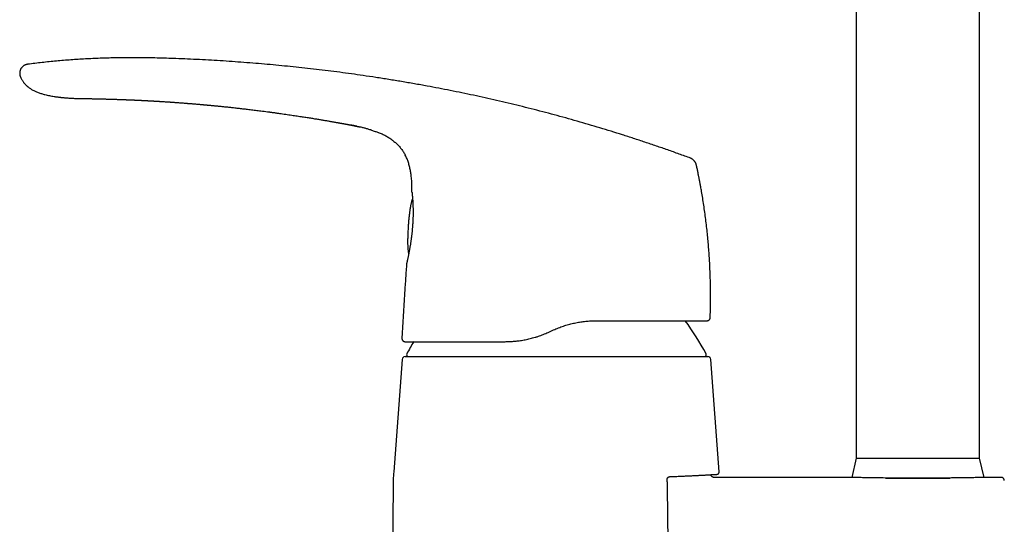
# Model space of a CAD drawing. Header units: millimetres. Extents: x 8 to 823, y 12 to 829.
# Tile 13 of 22: x 133 to 293, y 578 to 660. Entities that reach past the tile are written whole.
import ezdxf

# ---------------------------------------------------------------- set-up
doc = ezdxf.new("R2010")
doc.units = ezdxf.units.MM

msp = doc.modelspace()

# ---------------------------------------------------------------- linework, layer by layer
at = {"color": 7, "linetype": 'Continuous', "lineweight": 30}
for p, q in [((268.57, 701.01), (268.57, 589.01)), ((288.57, 589.01), (288.57, 701.01)), ((133.08, 650.88), (133.08, 650.88)), ((185.15, 643.33), (185.15, 643.33)), ((189.87, 642.26), (189.92, 642.25)), ((191.24, 641.77), (191.25, 641.76)), ((193.36, 640.6), (193.38, 640.58)), ((195.46, 638.18), (195.48, 638.14)), ((242.65, 636.59), (242.65, 636.6)), ((196.65, 626.81), (196.65, 626.8)), ((244.4, 611.32), (244.44, 611.32)), ((244.89, 611.8), (244.9, 611.8)), ((195.08, 611.12), (194.93, 608.45)), ((218.83, 609.51), (219.29, 609.73)), ((195.39, 607.92), (195.43, 607.92)), ((194.94, 605.05), (193.59, 586.81)), ((195.44, 605.51), (219.97, 605.51)), ((219.97, 605.51), (244.51, 605.51)), ((246.36, 586.83), (245, 605.05)), ((268.57, 589.01), (267.84, 585.9)), ((268.57, 589.01), (288.57, 589.01)), ((289.3, 585.9), (288.57, 589.01)), ((267.19, 585.91), (245.51, 585.91)), ((245.65, 586.39), (245.65, 586.39)), ((245.65, 586.39), (245.65, 586.39)), ((273.36, 585.81), (283.79, 585.81)), ((292.07, 585.91), (289.97, 585.91)), ((193.48, 584.2), (193.03, 532.23))]:
    msp.add_line(p, q, dxfattribs=at)
at = {"color": 7, "linetype": 'Continuous', "lineweight": 30, "flags": 128}
for points in [[(142.82, 647.35), (142.82, 647.35), (142.82, 647.35), (142.82, 647.35), (142.82, 647.35), (142.82, 647.35), (142.81, 647.35), (142.81, 647.35), (142.81, 647.35), (142.82, 647.35), (142.82, 647.35), (142.82, 647.35), (142.82, 647.35), (142.82, 647.35), (142.82, 647.35)], [(196.55, 632.18), (196.55, 632.14), (196.56, 632.1)], [(195.7, 620.69), (195.7, 620.67), (195.69, 620.64)]]:
    msp.add_lwpolyline(points, dxfattribs=at)
at = {"color": 7, "linetype": 'Continuous', "lineweight": 30}
for centre, radius, start, end in [((200.34, 582.02), 50, 28.6049, 35.8806), ((244.4, 611.82), 0.5, 333.3286, 358.0229), ((195.43, 608.42), 0.5, 176.8663, 193.4371), ((239.61, 582.02), 50, 148.796, 151.3951), ((195.44, 605.01), 0.5, 90, 175.7559), ((195.98, 605.81), 0.3, 151.3951, 270), ((243.97, 605.81), 0.3, 270, 28.6049), ((244.51, 605.01), 0.5, 4.2441, 90), ((233.48, 583.85), 40, 175.7558, 179.5)]:
    msp.add_arc(centre, radius, start, end, dxfattribs=at)
for points, knots in [([(134.29, 652.91), (134.25, 652.9), (134.19, 652.89), (134.09, 652.88), (133.99, 652.85), (133.89, 652.81), (133.79, 652.77), (133.68, 652.71), (133.58, 652.65), (133.49, 652.57), (133.4, 652.49), (133.31, 652.4), (133.24, 652.3), (133.17, 652.2), (133.11, 652.1), (133.07, 651.99), (133.03, 651.88), (133, 651.77), (132.98, 651.66), (132.96, 651.55), (132.96, 651.44), (132.97, 651.33), (132.98, 651.22), (133.01, 651.11), (133.04, 651), (133.07, 650.92), (133.08, 650.88)], [0, 0, 0, 0, 0.035118, 0.071103, 0.108585, 0.147906, 0.189133, 0.232078, 0.276351, 0.321427, 0.366741, 0.411782, 0.456183, 0.499801, 0.542759, 0.585241, 0.627315, 0.668975, 0.710201, 0.751008, 0.791494, 0.831862, 0.872434, 0.913638, 0.955977, 1, 1, 1, 1]), ([(241.71, 637.68), (241.09, 637.91), (239.86, 638.35), (238.02, 639.01), (236.17, 639.65), (234.32, 640.27), (232.49, 640.88), (230.66, 641.47), (228.84, 642.04), (227.02, 642.6), (225.18, 643.14), (223.34, 643.68), (221.47, 644.2), (219.61, 644.71), (217.75, 645.2), (215.88, 645.68), (214.01, 646.15), (212.14, 646.6), (210.27, 647.04), (208.4, 647.46), (206.52, 647.87), (204.65, 648.27), (202.77, 648.65), (200.89, 649.02), (198.95, 649.38), (196.94, 649.74), (194.86, 650.1), (192.79, 650.44), (190.71, 650.77), (188.69, 651.07), (186.74, 651.35), (184.85, 651.6), (182.95, 651.84), (181.06, 652.07), (179.17, 652.28), (177.3, 652.48), (175.43, 652.67), (173.56, 652.85), (171.68, 653.01), (169.78, 653.16), (167.87, 653.31), (165.95, 653.44), (164.03, 653.55), (162.11, 653.66), (160.19, 653.75), (158.41, 653.82), (156.76, 653.88), (155.25, 653.92), (153.74, 653.95), (152.23, 653.96), (150.83, 653.96), (149.54, 653.95), (148.35, 653.94), (147.17, 653.91), (145.99, 653.87), (144.8, 653.83), (143.62, 653.77), (142.44, 653.7), (141.26, 653.62), (140.08, 653.53), (138.91, 653.42), (137.75, 653.31), (136.59, 653.19), (135.44, 653.05), (134.67, 652.95), (134.29, 652.91)], [0, 0, 0, 0, 0.017941, 0.035846, 0.053717, 0.071553, 0.089358, 0.106815, 0.124244, 0.141646, 0.159023, 0.176729, 0.194412, 0.212073, 0.229712, 0.247332, 0.264934, 0.282519, 0.300089, 0.317644, 0.335187, 0.352717, 0.370238, 0.38775, 0.405254, 0.424501, 0.443741, 0.462977, 0.48221, 0.501442, 0.518887, 0.536333, 0.553781, 0.571233, 0.58869, 0.605839, 0.622995, 0.640158, 0.65733, 0.674861, 0.692405, 0.70996, 0.72753, 0.745111, 0.762702, 0.7803, 0.7941, 0.807901, 0.821703, 0.835502, 0.849299, 0.860136, 0.87097, 0.881802, 0.892629, 0.903453, 0.914274, 0.925091, 0.935905, 0.946716, 0.957526, 0.968143, 0.97876, 0.989379, 1, 1, 1, 1]), ([(133.08, 650.88), (133.1, 650.85), (133.13, 650.75), (133.2, 650.6), (133.3, 650.42), (133.39, 650.26), (133.5, 650.1), (133.6, 649.96), (133.7, 649.83), (133.81, 649.71), (133.91, 649.6), (134.02, 649.49), (134.13, 649.39), (134.23, 649.31), (134.33, 649.23), (134.45, 649.13), (134.6, 649.02), (134.8, 648.89), (135.01, 648.77), (135.23, 648.65), (135.46, 648.54), (135.71, 648.43), (135.96, 648.33), (136.23, 648.23), (136.5, 648.15), (136.77, 648.07), (137.08, 647.98), (137.42, 647.9), (137.79, 647.82), (138.16, 647.75), (138.46, 647.7), (138.68, 647.66), (138.84, 647.64), (139, 647.62), (139.15, 647.6), (139.31, 647.58), (139.48, 647.56), (139.67, 647.54), (139.89, 647.51), (140.13, 647.49), (140.38, 647.47), (140.65, 647.45), (140.93, 647.43), (141.22, 647.41), (141.52, 647.39), (141.83, 647.38), (142.15, 647.37), (142.48, 647.36), (142.71, 647.35), (142.82, 647.35)], [0, 0, 0, 0, 0.00965, 0.028665, 0.046901, 0.064374, 0.081091, 0.097053, 0.112258, 0.1267, 0.140375, 0.154773, 0.168193, 0.180629, 0.192078, 0.202587, 0.223158, 0.244378, 0.266678, 0.289702, 0.313467, 0.33798, 0.363235, 0.388744, 0.414905, 0.440997, 0.466659, 0.502521, 0.537566, 0.571811, 0.605267, 0.620032, 0.634639, 0.649087, 0.663376, 0.677947, 0.693497, 0.710037, 0.730585, 0.752477, 0.775714, 0.800293, 0.82621, 0.853465, 0.880388, 0.908502, 0.937808, 0.968307, 1, 1, 1, 1]), ([(142.82, 647.35), (142.82, 647.35), (142.82, 647.35), (142.84, 647.35), (142.87, 647.35), (142.91, 647.35), (142.96, 647.35), (143.03, 647.35), (143.1, 647.35), (143.19, 647.35), (143.29, 647.35), (143.39, 647.34), (143.51, 647.34), (143.64, 647.34), (143.78, 647.34), (143.92, 647.34), (144.08, 647.33), (144.24, 647.33), (144.42, 647.33), (144.6, 647.33), (144.79, 647.32), (144.98, 647.32), (145.16, 647.32), (145.27, 647.31), (145.32, 647.31)], [0, 0, 0, 0, 0.046389, 0.092676, 0.138978, 0.185411, 0.232092, 0.279135, 0.326033, 0.372523, 0.418719, 0.464737, 0.510694, 0.55671, 0.602338, 0.647895, 0.693507, 0.739303, 0.785409, 0.831949, 0.877307, 0.922835, 0.968633, 1, 1, 1, 1]), ([(145.31, 647.31), (145.33, 647.31), (145.37, 647.31), (145.42, 647.31), (145.47, 647.31), (145.52, 647.31), (145.56, 647.31), (145.61, 647.31), (145.65, 647.31), (145.69, 647.3), (145.73, 647.3), (145.76, 647.3), (145.79, 647.3), (145.83, 647.3), (145.87, 647.3), (145.92, 647.3), (145.99, 647.3), (146.08, 647.3), (146.17, 647.29), (146.25, 647.29), (146.34, 647.29), (146.42, 647.29), (146.49, 647.29), (146.55, 647.28), (146.61, 647.28), (146.67, 647.28), (146.73, 647.28), (146.78, 647.28), (146.83, 647.28), (146.92, 647.27), (147.03, 647.27), (147.18, 647.27), (147.31, 647.26), (147.45, 647.26), (147.59, 647.26), (147.71, 647.25), (147.83, 647.25), (147.92, 647.25), (148.02, 647.24), (148.11, 647.24), (148.21, 647.24), (148.32, 647.23), (148.44, 647.23), (148.6, 647.22), (148.77, 647.22), (148.96, 647.21), (149.15, 647.2), (149.32, 647.2), (149.47, 647.19), (149.61, 647.19), (149.73, 647.18), (149.83, 647.18), (149.91, 647.18), (149.97, 647.17), (150.04, 647.17), (150.11, 647.17), (150.18, 647.17), (150.27, 647.16), (150.37, 647.16), (150.48, 647.15), (150.59, 647.15), (150.71, 647.14), (150.81, 647.14), (150.9, 647.14), (150.97, 647.13), (151.04, 647.13), (151.11, 647.13), (151.2, 647.12), (151.29, 647.12), (151.4, 647.12), (151.51, 647.11), (151.61, 647.11), (151.71, 647.1), (151.81, 647.1), (151.89, 647.09), (151.95, 647.09), (152.01, 647.09), (152.07, 647.09), (152.13, 647.08), (152.2, 647.08), (152.27, 647.08), (152.35, 647.07), (152.43, 647.07), (152.5, 647.06), (152.57, 647.06), (152.65, 647.06), (152.76, 647.05), (152.88, 647.05), (153, 647.04), (153.11, 647.03), (153.19, 647.03), (153.26, 647.03), (153.34, 647.02), (153.42, 647.02), (153.5, 647.01), (153.58, 647.01), (153.66, 647.01), (153.73, 647), (153.8, 647), (153.87, 646.99), (153.95, 646.99), (154.03, 646.99), (154.11, 646.98), (154.21, 646.98), (154.31, 646.97), (154.41, 646.96), (154.49, 646.96), (154.56, 646.96), (154.61, 646.95), (154.66, 646.95), (154.7, 646.95), (154.73, 646.95), (154.76, 646.94), (154.79, 646.94), (154.83, 646.94), (154.88, 646.94), (154.93, 646.94), (155, 646.93), (155.07, 646.93), (155.15, 646.92), (155.23, 646.92), (155.31, 646.91), (155.38, 646.91), (155.44, 646.9), (155.48, 646.9), (155.5, 646.9)], [0, 0, 0, 0, 0.006923, 0.012951, 0.01836, 0.023535, 0.028486, 0.033322, 0.038382, 0.042529, 0.046673, 0.050334, 0.05382, 0.058442, 0.062883, 0.066574, 0.075298, 0.085109, 0.093559, 0.103159, 0.112285, 0.121526, 0.127214, 0.132095, 0.139382, 0.145576, 0.151247, 0.156863, 0.16149, 0.166808, 0.182408, 0.195075, 0.209514, 0.222489, 0.23548, 0.248763, 0.258933, 0.26794, 0.276826, 0.286073, 0.295682, 0.305758, 0.316506, 0.332391, 0.349559, 0.368013, 0.387741, 0.403257, 0.417601, 0.430768, 0.442758, 0.453569, 0.460015, 0.465987, 0.471734, 0.478417, 0.486101, 0.493928, 0.503402, 0.513829, 0.525496, 0.536896, 0.547585, 0.555289, 0.562053, 0.568246, 0.575161, 0.5828, 0.593327, 0.603774, 0.613605, 0.62396, 0.634229, 0.643176, 0.651531, 0.656973, 0.662512, 0.66822, 0.674128, 0.68039, 0.687511, 0.695045, 0.702743, 0.709821, 0.716371, 0.722433, 0.73486, 0.746558, 0.75812, 0.77043, 0.776692, 0.783321, 0.790344, 0.798115, 0.806433, 0.813919, 0.821505, 0.828427, 0.835118, 0.841625, 0.849258, 0.857038, 0.865317, 0.874281, 0.884396, 0.89567, 0.902295, 0.908612, 0.91397, 0.918368, 0.922105, 0.925472, 0.928309, 0.931082, 0.9346, 0.93892, 0.944041, 0.950703, 0.958364, 0.966309, 0.973851, 0.980989, 0.987726, 0.994062, 1, 1, 1, 1]), ([(155.5, 646.9), (155.55, 646.9), (155.64, 646.89), (155.77, 646.88), (156.08, 646.87), (156.44, 646.84), (156.81, 646.82), (156.96, 646.81), (157.02, 646.8), (157.04, 646.8), (157.06, 646.8), (157.07, 646.8), (157.11, 646.8), (157.18, 646.79), (157.28, 646.79), (157.39, 646.78), (157.52, 646.77), (157.67, 646.76), (157.83, 646.75), (158, 646.74), (158.19, 646.72), (158.4, 646.71), (158.62, 646.69), (158.85, 646.68), (159.09, 646.66), (159.35, 646.64), (159.62, 646.62), (159.8, 646.6), (159.9, 646.6), (159.93, 646.59), (159.94, 646.59), (159.96, 646.59), (159.98, 646.59), (160.05, 646.58), (160.17, 646.57), (160.35, 646.56), (160.54, 646.54), (160.76, 646.53), (160.99, 646.51), (161.23, 646.49), (161.49, 646.47), (161.76, 646.44), (162, 646.42), (162.22, 646.4), (162.41, 646.39), (162.55, 646.37), (162.64, 646.37), (162.67, 646.36), (162.68, 646.36), (162.69, 646.36), (162.7, 646.36), (162.72, 646.36), (162.74, 646.36), (162.78, 646.35), (162.85, 646.35), (162.92, 646.34), (163.01, 646.33), (163.11, 646.32), (163.23, 646.31), (163.36, 646.3), (163.5, 646.29), (163.66, 646.27), (163.83, 646.26), (164.01, 646.24), (164.21, 646.22), (164.42, 646.2), (164.65, 646.18), (164.89, 646.16), (165.15, 646.13), (165.43, 646.1), (165.71, 646.07), (166.01, 646.04), (166.32, 646.01), (166.63, 645.98), (166.96, 645.94), (167.3, 645.91), (167.65, 645.87), (168, 645.83), (168.37, 645.79), (168.73, 645.75), (169.11, 645.7), (169.5, 645.66), (169.9, 645.61), (170.31, 645.56), (170.74, 645.51), (171.17, 645.46), (171.62, 645.4), (172.09, 645.34), (172.59, 645.28), (172.99, 645.23), (173.28, 645.19), (173.45, 645.17), (173.62, 645.14), (173.8, 645.12), (174.1, 645.08), (174.52, 645.02), (175.06, 644.95), (175.58, 644.87), (176.09, 644.8), (176.59, 644.73), (177.06, 644.66), (177.51, 644.59), (177.94, 644.53), (178.36, 644.46), (178.76, 644.4), (179.16, 644.34), (179.54, 644.28), (179.9, 644.22), (180.26, 644.17), (180.6, 644.11), (180.93, 644.06), (181.24, 644.01), (181.54, 643.96), (181.83, 643.91), (182.12, 643.86), (182.41, 643.81), (182.7, 643.76), (182.97, 643.72), (183.23, 643.67), (183.47, 643.63), (183.69, 643.59), (183.89, 643.56), (184.08, 643.52), (184.25, 643.49), (184.4, 643.46), (184.54, 643.44), (184.66, 643.42), (184.76, 643.4), (184.86, 643.38), (184.93, 643.37), (184.99, 643.36), (185.04, 643.35), (185.09, 643.34), (185.12, 643.34), (185.14, 643.33), (185.15, 643.33)], [0, 0, 0, 0, 0.0047849, 0.0090639, 0.0132107, 0.0357806, 0.0457113, 0.0500809, 0.0507675, 0.0514541, 0.0521408, 0.0528274, 0.0532325, 0.0560697, 0.0594118, 0.0632589, 0.0676108, 0.0724677, 0.0778295, 0.0836962, 0.0900678, 0.0969443, 0.1043258, 0.1120669, 0.120295, 0.1290103, 0.1382125, 0.1468521, 0.1478903, 0.1484391, 0.1489906, 0.149545, 0.150102, 0.1506619, 0.1568339, 0.1626131, 0.1686456, 0.1761574, 0.1840282, 0.192258, 0.2008468, 0.2097946, 0.2191013, 0.2254404, 0.2319359, 0.2377813, 0.2403916, 0.2407352, 0.2410791, 0.2414235, 0.2417683, 0.2421135, 0.242459, 0.2442401, 0.2464155, 0.2489852, 0.2519492, 0.2553075, 0.2592582, 0.2636435, 0.2684636, 0.2737184, 0.279408, 0.2855322, 0.2920912, 0.299085, 0.306878, 0.3151482, 0.3238954, 0.3331198, 0.3428213, 0.353, 0.3631149, 0.3736607, 0.3846374, 0.3960449, 0.4078833, 0.4201526, 0.4321155, 0.4444613, 0.4571902, 0.4703022, 0.4837972, 0.4976752, 0.5119363, 0.5265804, 0.5416075, 0.5570177, 0.5744113, 0.5922684, 0.5979763, 0.6037301, 0.6095296, 0.6153749, 0.6212659, 0.6399318, 0.6581271, 0.6758517, 0.6931058, 0.7098894, 0.7262023, 0.741152, 0.7556834, 0.7697965, 0.7834912, 0.7967676, 0.8096256, 0.8220653, 0.8340866, 0.8456896, 0.8568743, 0.867452, 0.8776262, 0.8873969, 0.896764, 0.9070985, 0.9168927, 0.9261467, 0.9348605, 0.9430341, 0.9505359, 0.9575166, 0.9639763, 0.9699148, 0.9748612, 0.9793771, 0.9834622, 0.9871167, 0.9903406, 0.9926981, 0.9947567, 0.9965161, 0.9979765, 0.9991378, 1, 1, 1, 1]), ([(185.15, 643.33), (185.18, 643.33), (185.24, 643.31), (185.34, 643.3), (185.45, 643.28), (185.57, 643.25), (185.72, 643.23), (185.87, 643.2), (186.03, 643.17), (186.18, 643.14), (186.32, 643.11), (186.46, 643.09), (186.59, 643.06), (186.71, 643.04), (186.81, 643.02), (186.91, 643), (186.98, 642.98), (187.05, 642.97), (187.1, 642.96), (187.15, 642.95), (187.19, 642.94), (187.24, 642.93), (187.28, 642.92), (187.31, 642.92), (187.33, 642.91), (187.35, 642.91), (187.36, 642.9), (187.37, 642.9), (187.37, 642.9), (187.37, 642.9)], [0, 0, 0, 0, 0.027196, 0.060705, 0.0963, 0.133362, 0.183312, 0.234315, 0.285749, 0.332325, 0.378216, 0.422948, 0.466103, 0.507357, 0.540161, 0.571553, 0.601715, 0.623762, 0.645581, 0.667485, 0.689775, 0.720497, 0.752741, 0.786749, 0.827247, 0.870114, 0.91524, 0.962431, 1, 1, 1, 1]), ([(187.6, 642.85), (187.44, 642.89), (187.07, 642.97), (186.7, 643.04), (186.5, 643.08)], [0, 0, 0, 0, 0.451818, 1, 1, 1, 1]), ([(187.29, 642.92), (187.29, 642.92), (187.29, 642.92), (187.3, 642.92), (187.32, 642.91), (187.34, 642.91), (187.37, 642.9), (187.4, 642.89), (187.45, 642.89), (187.5, 642.87), (187.55, 642.86), (187.61, 642.85), (187.66, 642.84), (187.72, 642.83), (187.8, 642.81), (187.89, 642.79), (188, 642.76), (188.08, 642.74), (188.12, 642.74)], [0, 0, 0, 0, 0.0959703, 0.1913111, 0.2821795, 0.3479126, 0.4109668, 0.4714663, 0.529677, 0.5860357, 0.6411753, 0.6822407, 0.7235148, 0.7654734, 0.8086281, 0.8689247, 0.933404, 1, 1, 1, 1]), ([(187.3, 642.92), (187.3, 642.92), (187.29, 642.92), (187.3, 642.92), (187.31, 642.92), (187.32, 642.91), (187.35, 642.91), (187.37, 642.9), (187.4, 642.9), (187.41, 642.89)], [0, 0, 0, 0, 0.008238, 0.219454, 0.422042, 0.615118, 0.754768, 0.888693, 1, 1, 1, 1]), ([(189.92, 642.25), (189.8, 642.28), (189.53, 642.37), (189.08, 642.49), (188.59, 642.62), (188.26, 642.7), (188.1, 642.74)], [0, 0, 0, 0, 0.193899, 0.463101, 0.732389, 1, 1, 1, 1]), ([(189.87, 642.26), (189.97, 642.23), (190.15, 642.17), (190.42, 642.08), (190.7, 641.98), (190.97, 641.88), (191.15, 641.8), (191.25, 641.76), (191.25, 641.76)], [0, 0, 0, 0, 0.197437, 0.395172, 0.59345, 0.792202, 0.991016, 1, 1, 1, 1]), ([(193.36, 640.6), (193.28, 640.66), (193.11, 640.78), (192.85, 640.95), (192.58, 641.11), (192.3, 641.27), (192.02, 641.41), (191.73, 641.55), (191.44, 641.68), (191.24, 641.77), (191.13, 641.81)], [0, 0, 0, 0, 0.116436, 0.241321, 0.366219, 0.49114, 0.616069, 0.740979, 0.865884, 1, 1, 1, 1]), ([(193.36, 640.6), (193.37, 640.59), (193.46, 640.53), (193.63, 640.39), (193.87, 640.2), (194.1, 639.99), (194.31, 639.77), (194.52, 639.55), (194.72, 639.31), (194.91, 639.07), (195.09, 638.81), (195.25, 638.56), (195.38, 638.33), (195.45, 638.19), (195.48, 638.14)], [0, 0, 0, 0, 0.011208, 0.104914, 0.198636, 0.292356, 0.386075, 0.479807, 0.573549, 0.667289, 0.761016, 0.854725, 0.942178, 1, 1, 1, 1]), ([(196.55, 632.18), (196.55, 632.32), (196.56, 632.6), (196.55, 633.02), (196.54, 633.45), (196.52, 633.87), (196.49, 634.29), (196.45, 634.68), (196.41, 635.04), (196.36, 635.37), (196.3, 635.7), (196.23, 636.02), (196.16, 636.35), (196.07, 636.66), (195.97, 636.98), (195.87, 637.28), (195.75, 637.58), (195.61, 637.88), (195.51, 638.09), (195.45, 638.21), (195.44, 638.23)], [0, 0, 0, 0, 0.0680097, 0.1360189, 0.2040382, 0.2720621, 0.3400843, 0.4081104, 0.4615629, 0.5150102, 0.5684526, 0.6218988, 0.6753545, 0.7288056, 0.7808585, 0.8329084, 0.8849702, 0.9370356, 0.9890913, 1, 1, 1, 1]), ([(242.65, 636.59), (242.65, 636.61), (242.64, 636.66), (242.62, 636.73), (242.59, 636.8), (242.55, 636.88), (242.5, 636.97), (242.44, 637.06), (242.37, 637.15), (242.3, 637.24), (242.22, 637.33), (242.14, 637.4), (242.06, 637.47), (241.98, 637.54), (241.9, 637.59), (241.83, 637.63), (241.77, 637.66), (241.73, 637.67), (241.71, 637.68)], [0, 0, 0, 0, 0.042622, 0.089774, 0.144028, 0.205922, 0.274425, 0.347571, 0.423157, 0.499461, 0.575795, 0.651496, 0.724849, 0.793628, 0.855812, 0.910297, 0.957531, 1, 1, 1, 1]), ([(243.36, 633.04), (243.36, 633.05), (243.36, 633.05), (243.36, 633.06), (243.36, 633.08), (243.35, 633.12), (243.34, 633.16), (243.33, 633.22), (243.32, 633.3), (243.3, 633.38), (243.28, 633.48), (243.26, 633.59), (243.24, 633.72), (243.21, 633.85), (243.18, 634.01), (243.15, 634.18), (243.11, 634.38), (243.07, 634.6), (243.02, 634.82), (242.97, 635.07), (242.92, 635.32), (242.87, 635.59), (242.81, 635.86), (242.75, 636.15), (242.7, 636.39), (242.66, 636.55), (242.65, 636.6)], [0, 0, 0, 0, 0.009472, 0.019196, 0.029536, 0.040794, 0.057628, 0.076913, 0.098918, 0.123822, 0.151749, 0.182789, 0.217003, 0.254441, 0.295139, 0.344624, 0.398264, 0.456084, 0.518103, 0.584336, 0.654797, 0.725113, 0.799204, 0.877076, 0.958736, 1, 1, 1, 1]), ([(196.55, 632.17), (196.55, 632.17), (196.55, 632.15), (196.55, 632.14), (196.56, 632.12), (196.56, 632.1), (196.56, 632.09), (196.56, 632.08), (196.56, 632.06), (196.57, 632.04), (196.57, 632), (196.58, 631.95), (196.58, 631.88), (196.59, 631.81), (196.6, 631.72), (196.61, 631.63), (196.61, 631.53), (196.62, 631.43), (196.63, 631.33), (196.64, 631.24), (196.64, 631.17), (196.65, 631.12), (196.65, 631.07), (196.65, 631.02), (196.66, 630.97), (196.66, 630.91), (196.67, 630.84), (196.67, 630.76), (196.68, 630.66), (196.69, 630.55), (196.69, 630.42), (196.7, 630.29), (196.7, 630.16), (196.71, 630.02), (196.71, 629.88), (196.72, 629.72), (196.72, 629.55), (196.73, 629.36), (196.73, 629.17), (196.73, 628.97), (196.73, 628.75), (196.73, 628.52), (196.72, 628.29), (196.72, 628.08), (196.71, 627.87), (196.7, 627.65), (196.69, 627.5), (196.69, 627.43)], [0, 0, 0, 0, 0.0112769, 0.0257124, 0.0388387, 0.0506694, 0.061218, 0.0704985, 0.0791319, 0.1030555, 0.1272498, 0.1564059, 0.185945, 0.2151541, 0.2472505, 0.278184, 0.3079555, 0.3365079, 0.3636645, 0.389413, 0.4012726, 0.4128079, 0.4240188, 0.4349054, 0.4458939, 0.4583888, 0.4725009, 0.4898909, 0.509212, 0.5304528, 0.5536089, 0.5786775, 0.6004316, 0.6234458, 0.647722, 0.673263, 0.7000728, 0.7281568, 0.757522, 0.7875514, 0.8188296, 0.8513687, 0.8851839, 0.9126607, 0.9409471, 0.9700553, 1, 1, 1, 1]), ([(244.9, 611.8), (244.91, 612.19), (244.93, 612.97), (244.95, 614.13), (244.96, 615.3), (244.95, 616.46), (244.93, 617.63), (244.9, 618.77), (244.85, 619.89), (244.8, 620.98), (244.73, 622.08), (244.65, 623.17), (244.55, 624.29), (244.44, 625.43), (244.32, 626.59), (244.18, 627.74), (244.03, 628.9), (243.86, 630.05), (243.68, 631.18), (243.52, 632.18), (243.41, 632.79), (243.36, 633.04)], [0, 0, 0, 0, 0.0545872, 0.1091744, 0.1637616, 0.2183488, 0.272936, 0.3275232, 0.3789911, 0.430459, 0.4819269, 0.5333948, 0.5848626, 0.6394496, 0.6940367, 0.7486238, 0.803211, 0.8577982, 0.9123854, 0.9638534, 1, 1, 1, 1]), ([(196.65, 631.13), (196.64, 631.11), (196.61, 631.04), (196.57, 630.93), (196.52, 630.78), (196.47, 630.62), (196.43, 630.44), (196.38, 630.24), (196.33, 630.01), (196.29, 629.77), (196.25, 629.51), (196.2, 629.24), (196.17, 628.95), (196.13, 628.65), (196.09, 628.35), (196.06, 628.04), (196.03, 627.72), (196, 627.38), (195.97, 627.03), (195.95, 626.79), (195.94, 626.67)], [0, 0, 0, 0, 0.016329, 0.047858, 0.081982, 0.118746, 0.158185, 0.205564, 0.256362, 0.310604, 0.368307, 0.429486, 0.494154, 0.56232, 0.627883, 0.696396, 0.767862, 0.842283, 0.919662, 1, 1, 1, 1]), ([(196.69, 627.43), (196.69, 627.4), (196.69, 627.35), (196.68, 627.27), (196.67, 627.17), (196.67, 627.05), (196.66, 626.93), (196.65, 626.85), (196.65, 626.8)], [0, 0, 0, 0, 0.114046, 0.253251, 0.413472, 0.594604, 0.796576, 1, 1, 1, 1]), ([(196.69, 627.43), (196.69, 627.43), (196.69, 627.43), (196.69, 627.43), (196.69, 627.43)], [0, 0, 0, 0, 0.844006, 1, 1, 1, 1]), ([(196.65, 626.8), (196.65, 626.75), (196.64, 626.61), (196.62, 626.4), (196.6, 626.16), (196.58, 625.93), (196.56, 625.68), (196.53, 625.41), (196.5, 625.13), (196.46, 624.84), (196.43, 624.58), (196.39, 624.32), (196.36, 624.08), (196.32, 623.85), (196.29, 623.62), (196.25, 623.39), (196.21, 623.18), (196.18, 622.97), (196.14, 622.77), (196.1, 622.56), (196.06, 622.36), (196.02, 622.15), (195.98, 621.96), (195.95, 621.78), (195.91, 621.62), (195.88, 621.46), (195.85, 621.32), (195.82, 621.19), (195.79, 621.07), (195.77, 620.97), (195.75, 620.88), (195.73, 620.81), (195.72, 620.76), (195.71, 620.72), (195.7, 620.7), (195.7, 620.68), (195.7, 620.68), (195.7, 620.67)], [0, 0, 0, 0, 0.018447, 0.043618, 0.068781, 0.093938, 0.119087, 0.15051, 0.181916, 0.213298, 0.244663, 0.272758, 0.300851, 0.32895, 0.357057, 0.385175, 0.412802, 0.440447, 0.468114, 0.495812, 0.527341, 0.558931, 0.590573, 0.622247, 0.653931, 0.685603, 0.717242, 0.748831, 0.780354, 0.811802, 0.843176, 0.874499, 0.899542, 0.924591, 0.949668, 0.974795, 1, 1, 1, 1]), ([(195.94, 626.67), (195.93, 626.54), (195.92, 626.28), (195.9, 625.9), (195.88, 625.54), (195.87, 625.19), (195.86, 624.86), (195.85, 624.54), (195.85, 624.25), (195.85, 623.98), (195.85, 623.73), (195.86, 623.5), (195.87, 623.27), (195.88, 623.07), (195.9, 622.87), (195.92, 622.69), (195.94, 622.53), (195.97, 622.38), (195.99, 622.25), (196.01, 622.18), (196.02, 622.15)], [0, 0, 0, 0, 0.0872769, 0.1710413, 0.2512951, 0.3280412, 0.4012833, 0.4710263, 0.5372768, 0.5949452, 0.6496937, 0.701532, 0.7504722, 0.7965295, 0.8397226, 0.8790629, 0.9157355, 0.9497752, 0.9812261, 1, 1, 1, 1]), ([(195.69, 620.64), (195.63, 619.84), (195.52, 618.26), (195.36, 615.88), (195.21, 613.5), (195.12, 611.91), (195.08, 611.12)], [0, 0, 0, 0, 0.25, 0.5, 0.75, 1, 1, 1, 1]), ([(219.29, 609.73), (219.43, 609.79), (219.69, 609.91), (220.1, 610.08), (220.5, 610.24), (220.91, 610.38), (221.31, 610.52), (221.72, 610.64), (222.12, 610.75), (222.52, 610.85), (222.92, 610.95), (223.32, 611.03), (223.73, 611.1), (224.13, 611.16), (224.53, 611.21), (224.93, 611.25), (225.32, 611.28), (225.71, 611.3), (226.09, 611.32), (226.35, 611.32), (226.48, 611.32)], [0, 0, 0, 0, 0.058853, 0.117296, 0.175341, 0.233001, 0.290289, 0.346206, 0.40179, 0.457054, 0.512013, 0.567671, 0.62304, 0.678136, 0.732974, 0.78757, 0.840969, 0.894163, 0.947169, 1, 1, 1, 1]), ([(226.48, 611.32), (226.68, 611.32), (227.09, 611.32), (227.7, 611.32), (228.31, 611.32), (228.91, 611.32), (229.5, 611.32), (230.09, 611.32), (230.65, 611.32), (231.19, 611.32), (231.71, 611.32), (232.22, 611.32), (232.72, 611.32), (233.22, 611.32), (233.7, 611.32), (234.17, 611.32), (234.62, 611.32), (235.06, 611.32), (235.5, 611.32), (235.93, 611.32), (236.34, 611.32), (236.76, 611.32), (237.17, 611.32), (237.58, 611.32), (237.98, 611.32), (238.37, 611.32), (238.75, 611.32), (239.12, 611.32), (239.48, 611.32), (239.82, 611.32), (240.14, 611.32), (240.45, 611.32), (240.75, 611.32), (241.03, 611.32), (241.31, 611.32), (241.58, 611.32), (241.84, 611.32), (242.08, 611.32), (242.32, 611.32), (242.55, 611.32), (242.76, 611.32), (242.97, 611.32), (243.15, 611.32), (243.32, 611.32), (243.48, 611.32), (243.62, 611.32), (243.75, 611.32), (243.87, 611.32), (243.98, 611.32), (244.07, 611.32), (244.16, 611.32), (244.23, 611.32), (244.29, 611.32), (244.34, 611.32), (244.37, 611.32), (244.4, 611.32), (244.4, 611.32), (244.4, 611.32)], [0, 0, 0, 0, 0.020137, 0.040233, 0.060302, 0.080356, 0.100408, 0.120473, 0.140516, 0.158837, 0.177123, 0.195385, 0.213632, 0.231875, 0.250125, 0.267626, 0.285081, 0.302502, 0.319896, 0.337273, 0.354642, 0.372013, 0.389557, 0.40792, 0.426244, 0.444541, 0.462821, 0.481097, 0.499379, 0.516814, 0.534254, 0.551709, 0.56919, 0.586708, 0.604271, 0.621891, 0.639325, 0.657556, 0.675804, 0.69408, 0.712394, 0.730758, 0.749181, 0.766653, 0.784122, 0.8016, 0.819093, 0.836611, 0.854163, 0.871758, 0.889363, 0.907789, 0.926207, 0.944627, 0.96306, 0.981514, 1, 1, 1, 1]), ([(244.44, 611.32), (244.45, 611.32), (244.45, 611.32), (244.47, 611.33), (244.48, 611.33), (244.5, 611.33), (244.52, 611.33), (244.53, 611.34), (244.55, 611.34), (244.57, 611.35), (244.58, 611.36), (244.6, 611.36), (244.62, 611.37), (244.64, 611.38), (244.67, 611.4), (244.7, 611.42), (244.74, 611.46), (244.78, 611.5), (244.82, 611.55), (244.85, 611.61), (244.87, 611.67), (244.89, 611.73), (244.89, 611.78), (244.89, 611.8)], [0, 0, 0, 0, 0.094477, 0.178398, 0.251826, 0.314857, 0.367651, 0.410488, 0.443915, 0.469119, 0.479474, 0.493777, 0.512707, 0.535684, 0.564546, 0.599723, 0.644358, 0.699032, 0.763247, 0.817105, 0.875117, 0.936425, 1, 1, 1, 1]), ([(194.95, 608.3), (194.95, 608.3), (194.95, 608.29), (194.96, 608.27), (194.96, 608.25), (194.97, 608.22), (194.98, 608.2), (195, 608.18), (195.01, 608.16), (195.02, 608.14), (195.03, 608.13), (195.05, 608.11), (195.06, 608.09), (195.08, 608.06), (195.11, 608.04), (195.14, 608.02), (195.16, 608), (195.18, 607.99), (195.2, 607.98), (195.21, 607.97), (195.23, 607.96), (195.25, 607.95), (195.28, 607.94), (195.31, 607.94), (195.34, 607.93), (195.36, 607.92), (195.38, 607.92), (195.39, 607.92)], [0, 0, 0, 0, 0.072266, 0.137813, 0.19677, 0.249309, 0.295665, 0.336171, 0.36301, 0.387127, 0.40892, 0.428925, 0.447819, 0.475647, 0.502841, 0.537535, 0.554225, 0.571185, 0.589465, 0.60986, 0.632945, 0.659117, 0.708037, 0.766243, 0.834147, 0.912008, 1, 1, 1, 1]), ([(213.69, 608.04), (213.71, 608.05), (213.85, 608.06), (214.14, 608.1), (214.53, 608.17), (214.92, 608.24), (215.32, 608.32), (215.72, 608.41), (216.11, 608.52), (216.46, 608.62), (216.67, 608.68), (216.75, 608.71)], [0, 0, 0, 0, 0.018298, 0.146151, 0.274025, 0.401945, 0.529936, 0.660351, 0.790892, 0.921588, 1, 1, 1, 1]), ([(216.75, 608.71), (216.78, 608.71), (216.95, 608.76), (217.25, 608.87), (217.65, 609.01), (218.04, 609.17), (218.44, 609.33), (218.7, 609.45), (218.83, 609.51)], [0, 0, 0, 0, 0.042235, 0.234504, 0.42431, 0.615129, 0.807009, 1, 1, 1, 1]), ([(195.43, 607.92), (195.43, 607.92), (195.44, 607.92), (195.45, 607.92), (195.48, 607.92), (195.53, 607.92), (195.58, 607.92), (195.64, 607.92), (195.72, 607.92), (195.81, 607.92), (195.91, 607.92), (196.03, 607.92), (196.16, 607.92), (196.3, 607.92), (196.45, 607.92), (196.62, 607.92), (196.81, 607.92), (197.01, 607.92), (197.23, 607.92), (197.47, 607.92), (197.71, 607.92), (197.97, 607.92), (198.24, 607.92), (198.51, 607.92), (198.78, 607.92), (199.06, 607.92), (199.35, 607.92), (199.66, 607.92), (199.98, 607.92), (200.32, 607.92), (200.68, 607.92), (201.06, 607.92), (201.44, 607.92), (201.84, 607.92), (202.25, 607.92), (202.65, 607.92), (203.05, 607.92), (203.45, 607.92), (203.86, 607.92), (204.27, 607.92), (204.69, 607.92), (205.14, 607.92), (205.6, 607.92), (206.09, 607.92), (206.58, 607.92), (207.08, 607.92), (207.59, 607.92), (208.11, 607.92), (208.62, 607.92), (209.13, 607.92), (209.62, 607.92), (210.12, 607.92), (210.63, 607.92), (211.13, 607.92), (211.48, 607.92), (211.65, 607.92)], [0, 0, 0, 0, 0.015233, 0.032791, 0.050354, 0.067931, 0.085532, 0.103166, 0.120841, 0.138313, 0.156578, 0.174855, 0.193152, 0.21148, 0.229848, 0.248265, 0.268189, 0.288116, 0.308058, 0.328025, 0.348031, 0.368085, 0.388124, 0.40647, 0.424816, 0.443172, 0.461546, 0.479946, 0.498382, 0.518455, 0.538507, 0.55855, 0.578595, 0.598654, 0.618737, 0.638817, 0.657191, 0.675543, 0.693883, 0.712219, 0.730559, 0.748913, 0.769028, 0.789099, 0.809137, 0.829154, 0.849161, 0.86917, 0.889342, 0.907841, 0.926305, 0.944743, 0.963166, 0.981581, 1, 1, 1, 1]), ([(211.65, 607.92), (211.78, 607.92), (212.04, 607.92), (212.43, 607.94), (212.83, 607.96), (213.23, 607.99), (213.51, 608.02), (213.67, 608.04), (213.69, 608.04)], [0, 0, 0, 0, 0.193367, 0.38699, 0.580934, 0.775262, 0.970037, 1, 1, 1, 1]), ([(237.92, 585.55), (237.92, 585.57), (237.92, 585.6), (237.93, 585.63), (237.93, 585.67), (237.94, 585.7), (237.95, 585.73), (237.95, 585.75), (237.96, 585.77), (237.97, 585.79), (237.99, 585.81), (238, 585.84), (238.02, 585.86), (238.04, 585.88), (238.07, 585.91), (238.09, 585.92), (238.11, 585.94), (238.13, 585.95), (238.15, 585.97), (238.17, 585.98), (238.18, 585.99), (238.2, 585.99), (238.22, 586), (238.24, 586.01), (238.25, 586.01), (238.26, 586.01), (238.27, 586.02), (238.29, 586.02), (238.3, 586.02), (238.3, 586.02), (238.31, 586.02), (238.33, 586.03), (238.34, 586.03), (238.36, 586.03), (238.37, 586.03)], [0, 0, 0, 0, 0.037179, 0.070363, 0.099628, 0.13619, 0.165626, 0.188566, 0.207643, 0.232974, 0.264477, 0.307244, 0.347508, 0.396974, 0.439146, 0.488121, 0.521608, 0.55851, 0.603737, 0.640119, 0.668035, 0.71166, 0.749948, 0.769072, 0.787603, 0.808373, 0.83604, 0.866325, 0.881668, 0.893261, 0.90808, 0.930875, 0.961555, 1, 1, 1, 1]), ([(238.36, 586.03), (238.51, 586.03), (238.82, 586.05), (239.26, 586.07), (239.69, 586.08), (240.11, 586.1), (240.51, 586.12), (240.91, 586.14), (241.27, 586.16), (241.62, 586.17), (241.94, 586.19), (242.25, 586.2), (242.55, 586.22), (242.84, 586.23), (243.13, 586.25), (243.41, 586.26), (243.68, 586.28), (243.94, 586.29), (244.19, 586.3), (244.42, 586.32), (244.63, 586.33), (244.83, 586.34), (245, 586.35), (245.16, 586.36), (245.3, 586.37), (245.43, 586.37), (245.55, 586.38), (245.61, 586.38), (245.65, 586.39)], [0, 0, 0, 0, 0.04013, 0.08021, 0.120245, 0.16024, 0.200202, 0.240136, 0.280046, 0.316614, 0.353171, 0.389719, 0.426264, 0.462807, 0.499354, 0.53923, 0.579119, 0.619025, 0.658953, 0.698908, 0.738896, 0.778922, 0.81565, 0.852419, 0.889234, 0.926099, 0.963019, 1, 1, 1, 1]), ([(245.51, 585.91), (245.49, 585.91), (245.45, 585.91), (245.4, 585.92), (245.35, 585.94), (245.31, 585.95), (245.27, 585.97), (245.23, 586), (245.2, 586.02), (245.17, 586.05), (245.13, 586.09), (245.09, 586.13), (245.06, 586.18), (245.04, 586.24), (245.02, 586.29), (245.02, 586.33), (245.01, 586.35)], [0, 0, 0, 0, 0.078461, 0.152205, 0.220216, 0.281675, 0.352371, 0.40937, 0.457385, 0.517836, 0.59285, 0.681796, 0.756943, 0.838417, 0.925137, 1, 1, 1, 1]), ([(245.65, 586.39), (245.66, 586.39), (245.69, 586.39), (245.72, 586.39), (245.75, 586.39), (245.77, 586.39), (245.79, 586.39), (245.81, 586.4), (245.83, 586.4), (245.84, 586.4), (245.85, 586.4), (245.86, 586.4), (245.87, 586.4), (245.87, 586.4), (245.88, 586.4), (245.89, 586.4), (245.9, 586.4), (245.91, 586.4), (245.92, 586.4), (245.93, 586.4), (245.94, 586.4), (245.95, 586.4), (245.96, 586.4), (245.97, 586.4), (245.98, 586.41), (245.99, 586.41), (245.99, 586.41), (246, 586.41), (246, 586.41)], [0, 0, 0, 0, 0.054251, 0.105276, 0.153091, 0.197707, 0.239135, 0.277384, 0.312463, 0.337805, 0.361197, 0.382642, 0.40214, 0.419696, 0.435904, 0.453685, 0.479156, 0.507806, 0.539633, 0.574632, 0.612803, 0.654141, 0.698646, 0.751256, 0.807695, 0.867964, 0.932064, 1, 1, 1, 1]), ([(246, 586.41), (246.02, 586.41), (246.05, 586.41), (246.1, 586.43), (246.15, 586.45), (246.2, 586.48), (246.24, 586.52), (246.27, 586.55), (246.3, 586.59), (246.32, 586.63), (246.34, 586.68), (246.35, 586.72), (246.36, 586.78), (246.36, 586.82), (246.36, 586.83)], [0, 0, 0, 0, 0.093036, 0.177404, 0.251217, 0.350276, 0.448396, 0.51284, 0.581136, 0.665679, 0.739318, 0.820578, 0.908049, 1, 1, 1, 1]), ([(279.76, 585.79), (279.27, 585.78), (278.28, 585.78), (276.79, 585.79), (275.33, 585.79), (273.93, 585.8), (272.61, 585.82), (271.4, 585.83), (270.31, 585.85), (269.36, 585.87), (268.55, 585.88), (267.91, 585.9), (267.46, 585.91), (267.21, 585.91), (267.2, 585.91), (267.19, 585.91)], [0, 0, 0, 0, 0.0781393, 0.156133, 0.235314, 0.3140608, 0.3915258, 0.4690311, 0.5465223, 0.6240535, 0.7029843, 0.7821513, 0.859769, 0.937233, 1, 1, 1, 1]), ([(289.97, 585.91), (289.96, 585.91), (289.94, 585.91), (289.78, 585.91), (289.48, 585.9), (289, 585.89), (288.31, 585.88), (287.45, 585.86), (286.44, 585.84), (285.29, 585.83), (284.02, 585.81), (282.66, 585.8), (281.23, 585.79), (280.25, 585.79), (279.76, 585.79)], [0, 0, 0, 0, 0.061296, 0.128307, 0.196439, 0.286417, 0.374966, 0.463657, 0.552218, 0.640801, 0.730938, 0.821438, 0.910614, 1, 1, 1, 1]), ([(292.57, 585.41), (292.57, 585.43), (292.57, 585.47), (292.56, 585.53), (292.55, 585.58), (292.53, 585.62), (292.51, 585.66), (292.49, 585.69), (292.47, 585.71), (292.45, 585.74), (292.42, 585.77), (292.38, 585.81), (292.32, 585.85), (292.27, 585.87), (292.21, 585.89), (292.14, 585.91), (292.1, 585.91), (292.07, 585.91)], [0, 0, 0, 0, 0.07644, 0.148642, 0.215494, 0.276084, 0.329719, 0.375905, 0.414315, 0.449965, 0.509879, 0.584213, 0.672244, 0.746453, 0.826658, 0.911654, 1, 1, 1, 1]), ([(237.97, 584.21), (237.97, 584.25), (237.97, 584.33), (237.97, 584.44), (237.97, 584.54), (237.97, 584.62), (237.96, 584.68), (237.96, 584.73), (237.96, 584.77), (237.96, 584.82), (237.96, 584.88), (237.95, 584.96), (237.95, 585.05), (237.95, 585.16), (237.94, 585.28), (237.93, 585.41), (237.93, 585.51), (237.92, 585.55)], [0, 0, 0, 0, 0.092224, 0.174806, 0.247734, 0.310994, 0.35391, 0.390845, 0.421797, 0.451835, 0.499735, 0.557745, 0.625878, 0.70415, 0.792578, 0.891187, 1, 1, 1, 1]), ([(239.13, 491.57), (238.94, 506.79), (238.56, 537.67), (238.17, 568.55), (237.97, 584.21)], [0, 0, 0, 0, 0.493069, 1, 1, 1, 1])]:
    msp.add_open_spline(points, degree=3, knots=knots, dxfattribs=at)

doc.saveas('drawing.dxf')
